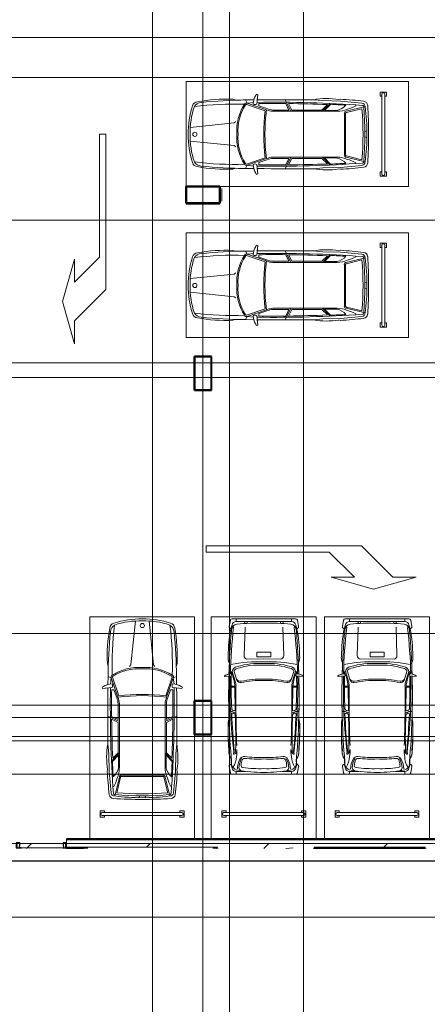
# Model space of a CAD drawing. Header units: millimetres. Extents: x -290 to 116110, y -2975 to 80225.
# Tile 222 of 247: x 73621 to 83339, y 33182 to 56636. Entities that reach past the tile are written whole.
import ezdxf

# ---------------------------------------------------------------- set-up
doc = ezdxf.new("R2010")
doc.units = ezdxf.units.MM
for name, pattern in [('ADSK_Линия сетки', [25, 20, -2.5, 0, -2.5]), ('ADSK_Линия сетки_2_', [25, 20, -2.5, 0, -2.5]), ('ADSK_Невидимые', [5, 3, -2]), ('Штрихпунктир 15 х 2 х 2 мм', [19, 15, -2, 0, -2])]:
    doc.linetypes.add(name, pattern=pattern)
for name, color, linetype, lineweight in [('Двери', 7, 'Continuous', 18), ('Каркас несущий', 7, 'Continuous', 18), ('Каркас_Импост', 7, 'Continuous', 30), ('Монтажный зазор', 7, 'Continuous', 30), ('Оборудование', 7, 'Continuous', 18), ('Окна', 7, 'Continuous', 18), ('Опуск', 7, 'Continuous', 18), ('Оси', 7, 'Continuous', 9), ('Панель', 7, 'Continuous', 30), ('Парковка', 7, 'Continuous', 18), ('Перекрытия', 7, 'Continuous', 18), ('Стены разрез', 7, 'Continuous', 40), ('Стены штриховка', 7, 'Continuous', 40), ('Тонкие линии', 7, 'Continuous', 18), ('Элементы узлов', 7, 'Continuous', 18)]:
    doc.layers.add(name, color=color, linetype=linetype, lineweight=lineweight)
pattern_1 = [(50, (0, 0), (218.6211678, -19.1267987), [22.86, -251.46]), (355, (0, 0), (-42.2918743, 229.2684153), [18.288, -201.168]), (100.451, (18.22, -1.6), (176.3310746, 210.139632), [19.428, -213.708]), (46.184, (0, 60.96), (325.29495, -50.4516404), [34.29, -377.19]), (96.636, (27.1, 56.76), (284.8830085, 296.912656), [29.142, -320.562]), (351.184, (0, 60.96), (284.8858166, 296.910704), [27.432, -301.752]), (21, (30.48, 45.72), (181.9375257, -122.7183205), [22.86, -251.46]), (326, (30.48, 45.72), (74.1622266, 221.0261817), [18.288, -201.168]), (71.451, (45.64, 35.5), (256.100348, 98.305262), [19.428, -213.708]), (37.5, (0, 0), (3.70638957, 101.46589536), [3.353, -195.377, 3.353, -200.863, -201.93]), (37.5, (0, 0), (3.70638957, 101.46589536), [-402.946, 3.353, -198.577]), (7.5, (0, 0), (80.18357624, 120.2165259), [3.353, -113.081, 3.353, -190.805, -76.962]), (7.5, (0, 0), (80.18357624, 120.2165259), [-310.591, 3.353, -73.609]), (327.5, (-67.97, 0), (162.70864647, -6.87497134), [3.353, -72.847, 3.353, -234.391, -315.468]), (327.5, (-67.97, 0), (162.70864647, -6.87497134), [-313.944, 3.353, -312.115]), (317.5, (-98.45, 0), (177.7546761, 30.511831), [3.353, -95.707, 3.353, -154.534, -224.028]), (317.5, (-98.45, 0), (177.7546761, 30.511831), [-256.946, 3.353, -220.675])]
pattern_2 = [(45, (0, 0), (-101.0278814, 101.0278814), []), (45, (67.35, 0), (-101.0278814, 101.0278814), [])]

# ---------------------------------------------------------------- blocks, each defined once
blk = doc.blocks.new('A_MEQ_OpeningShaft-Rectangular - ОВ-2726944-B2_-11_400__На лист секция 4_-11_400')
at = {"layer": 'Элементы узлов', "linetype": 'ADSK_Невидимые', "true_color": 0xe2e2e2}
blk.add_hatch(color=254, dxfattribs=at).paths.add_polyline_path([(5, -370), (0, -370), (0, -400)])
at = {"layer": 'Элементы узлов', "color": 253, "true_color": 0xaaaaaa}
for p, q in [((5, -370), (0, -400)), ((0, -400), (5, -370)), ((0, -370), (0, -400)), ((0, -400), (3000, -400)), ((0, -400), (3000, -400)), ((3000, -400), (3000, -370)), ((3000, -370), (3000, -400))]:
    blk.add_line(p, q, dxfattribs=at)
blk = doc.blocks.new('101_Дверь_Однопольная - _ПЧ_Мет_1000х2000_Лифтовой холл_EI60_Л-V12-B2_-11_400__На лист секция 4_-11_400')
at = {"layer": 'Каркас_Импост', "color": 253, "true_color": 0xaaaaaa}
for p, q in [((-525, 100), (-585, 100)), ((-585, 100), (-585, -15)), ((-525, 60), (-525, 100)), ((-515, 60), (-525, 60)), ((-515, -15), (-515, 60)), ((525, 60), (515, 60)), ((515, 60), (515, -15)), ((585, 100), (525, 100)), ((525, 100), (525, 60)), ((585, -15), (585, 100)), ((-585, -15), (-515, -15)), ((515, -15), (585, -15))]:
    blk.add_line(p, q, dxfattribs=at)
at = {"layer": 'Монтажный зазор', "color": 253, "true_color": 0xaaaaaa}
for p, q in [((-585, 100), (-600, 100)), ((-600, 100), (-600, -15)), ((-585, -15), (-585, 100)), ((600, 100), (585, 100)), ((585, 100), (585, -15)), ((600, -15), (600, 100)), ((-600, -15), (-585, -15)), ((585, -15), (600, -15))]:
    blk.add_line(p, q, dxfattribs=at)
at = {"layer": 'Панель', "color": 253, "true_color": 0xaaaaaa}
for p, q in [((485, 120), (485, 100)), ((485, 100), (525, 100)), ((525, 100), (525, 120))]:
    blk.add_line(p, q, dxfattribs=at)
blk.add_arc((525, 100), 1050, 178.9055, 180, dxfattribs=at)
blk = doc.blocks.new('105_Приямок_C крышкой - 500х500-3683136-B2_-11_400__На лист секция 4_-11_400')
at = {"layer": 'Каркас несущий', "color": 253, "true_color": 0xaaaaaa}
for p, q in [((-275, 252), (-290, 267)), ((275, 252), (290, 267))]:
    blk.add_line(p, q, dxfattribs=at)
at = {"layer": 'Окна', "color": 253, "true_color": 0xaaaaaa}
for p, q in [((-295, 252), (-295, 267)), ((295, 267), (295, 252))]:
    blk.add_line(p, q, dxfattribs=at)
blk = doc.blocks.new('199_Парковочные места 3 класса и МГН - Малый класс-4755746-B2_-11_400__На лист секция 4_-11_400')
at = {"layer": 'Парковка', "color": 253, "true_color": 0xaaaaaa}
for p, q in [((0, -5300), (0, 0)), ((0, 0), (2500, 0)), ((2500, 0), (2500, -5300)), ((250, -4625), (250, -4775)), ((250, -4625), (350, -4625)), ((300, -4665), (2200, -4665)), ((350, -4625), (350, -4665)), ((2150, -4625), (2150, -4665)), ((2150, -4625), (2250, -4625)), ((2250, -4625), (2250, -4775)), ((250, -4775), (350, -4775)), ((300, -4735), (2200, -4735)), ((350, -4735), (350, -4775)), ((2150, -4735), (2150, -4775)), ((2150, -4775), (2250, -4775)), ((2500, -5300), (0, -5300))]:
    blk.add_line(p, q, dxfattribs=at)
for centre, start, end in [((300, -4700), 90, 270), ((2200, -4700), 270, 90)]:
    blk.add_arc(centre, 35, start, end, dxfattribs=at)
at = {"layer": 'Элементы узлов', "color": 253, "true_color": 0xaaaaaa}
for p, q in [((425, -229), (454, -83)), ((454, -83), (425, -229)), ((495, -188), (466, -289)), ((2010, -48), (495, -48)), ((1253, -48), (496, -48)), ((592, -48), (592, -115)), ((592, -115), (1253, -115)), ((797, -115), (797, -159)), ((857, -156), (857, -115)), ((2010, -48), (1253, -48)), ((1253, -115), (1915, -115)), ((1650, -156), (1650, -115)), ((1710, -115), (1710, -159)), ((1915, -115), (1915, -48)), ((2012, -188), (2041, -289)), ((2082, -229), (2053, -83)), ((2082, -229), (2053, -83)), ((466, -289), (443, -274)), ((443, -274), (466, -289)), ((803, -249), (780, -923)), ((1704, -249), (1726, -923)), ((2041, -289), (2064, -274)), ((2041, -289), (2064, -274)), ((1085, -843), (1253, -843)), ((1085, -956), (1085, -843)), ((1253, -843), (1421, -843)), ((1421, -843), (1421, -956)), ((1253, -998), (850, -1010)), ((1253, -956), (1085, -956)), ((1421, -956), (1253, -956)), ((1656, -1010), (1253, -998)), ((313, -1401), (313, -1423)), ((320, -1402), (320, -1423)), ((320, -1423), (480, -1405)), ((423, -1287), (498, -1300)), ((477, -1322), (476, -1362)), ((498, -1300), (575, -1558)), ((612, -1513), (543, -1304)), ((1894, -1513), (1964, -1304)), ((2009, -1300), (1931, -1558)), ((2084, -1287), (2009, -1300)), ((2187, -1423), (2026, -1405)), ((2029, -1322), (2030, -1361)), ((2187, -1401), (2187, -1423)), ((2187, -1423), (2187, -1401)), ((313, -1423), (419, -1411)), ((2088, -1412), (2187, -1423)), ((560, -1651), (472, -1651)), ((560, -1672), (472, -1672)), ((568, -2226), (560, -1672)), ((1939, -2226), (1946, -1672)), ((1946, -1651), (2035, -1651)), ((1946, -1672), (2035, -1672)), ((417, -2240), (460, -2267)), ((497, -2255), (588, -2294)), ((2010, -2255), (1919, -2294)), ((2090, -2240), (2047, -2267)), ((479, -3497), (443, -3523)), ((466, -3507), (443, -3523)), ((495, -3608), (466, -3507)), ((2012, -3608), (2041, -3507)), ((2064, -3523), (2027, -3497)), ((2041, -3507), (2064, -3523)), ((425, -3567), (454, -3713)), ((425, -3567), (454, -3713)), ((1253, -3748), (496, -3748)), ((496, -3748), (2010, -3748)), ((592, -3681), (592, -3748)), ((817, -3681), (592, -3681)), ((2010, -3748), (1253, -3748)), ((1690, -3681), (1915, -3681)), ((1915, -3681), (1915, -3748)), ((2082, -3567), (2053, -3713)), ((2053, -3713), (2082, -3567))]:
    blk.add_line(p, q, dxfattribs=at)
for centre, radius, start, end in [((467, -238), 43.3, 168.6944, 235.6114), ((467, -238), 43.3, 168.693, 235.6099), ((496, -91), 43.3, 90.0007, 168.6944), ((497, -91), 43.3, 91.6966, 168.693), ((658, -378), 212, 103.7494, 155.1332), ((699, -353), 220, 137.3412, 177.6463), ((592, -215), 101, 90.0007, 164.126), ((1096, -5492), 5341, 88.3088, 95.2441), ((1411, -5492), 5341, 84.7574, 91.6926), ((1849, -378), 212, 24.8683, 76.252), ((1915, -215), 101, 15.8754, 90.0007), ((1808, -353), 220, 2.3551, 42.6602), ((2010, -91), 43.3, 11.307, 90.0007), ((2010, -91), 43.3, 11.307, 90.0007), ((2039, -238), 43.3, 304.3901, 11.307), ((2039, -238), 43.3, 304.3901, 11.307), ((3902, -951), 3499, 169.0974, 179.6188), ((3902, -951), 3499, 169.096, 179.6174), ((18082, -1872), 17669, 175.0385, 178.3553), ((13211, -1700), 12764, 173.4754, 178.4619), ((-10704, -1701), 12764, 1.5396, 6.526), ((-15576, -1873), 17669, 1.6461, 4.9629), ((-1395, -951), 3499, 0.3826, 10.904), ((-1395, -951), 3499, 0.3826, 10.904), ((676, -969), 277, 171.383, 205.724), ((676, -969), 277, 171.3815, 207.1439), ((866, -926), 85.3, 178.1237, 259.668), ((1641, -926), 85.3, 280.3335, 1.8777), ((1830, -969), 277, 332.8561, 8.6185), ((1830, -969), 277, 334.2774, 8.6185), ((18082, -1873), 17669, 177.4791, 178.3491), ((1192, -5149), 4081, 89.1352, 100.3335), ((1152, -2963), 1815, 86.8047, 107.7761), ((1174, -3235), 2126, 87.8635, 105.1984), ((1315, -5149), 4081, 79.668, 90.8663), ((1333, -3235), 2126, 74.803, 92.138), ((1355, -2963), 1815, 72.2254, 93.1967), ((-15576, -1873), 17669, 1.6461, 2.5209), ((511, -1793), 438, 101.9085, 116.8041), ((517, -1793), 438, 99.3592, 116.8056), ((460, -1385), 28.5, 315.411, 119.3826), ((10682, -1664), 10210, 178.5509, 182.9751), ((-289, -1677), 845, 7.5185, 24.835), ((640, -1327), 145, 99.3009, 169.3924), ((613, -1304), 70.6, 102.5795, 180.5339), ((1867, -1326), 145, 10.6091, 80.7005), ((1893, -1303), 70.6, 359.4675, 77.4219), ((2796, -1677), 845, 155.1665, 172.483), ((2046, -1385), 28.5, 60.6189, 224.5904), ((-8175, -1664), 10210, 357.0263, 1.4505), ((1989, -1793), 438, 63.1959, 80.6423), ((1989, -1793), 438, 63.1959, 77.1894), ((18082, -1873), 17669, 178.502, 182.0672), ((18082, -1872), 17669, 178.5058, 185.0968), ((13211, -1700), 12764, 178.6883, 186.9123), ((184, -1661), 376, 358.4064, 14.6086), ((255, -1654), 334, 356.4661, 16.6947), ((700, -1418), 117, 212.8051, 274.1147), ((695, -1476), 90.4, 203.656, 278.4266), ((1223, -4094), 2611, 89.3415, 101.377), ((1223, -4125), 2611, 89.3415, 101.377), ((1283, -4094), 2611, 78.6245, 90.6599), ((1283, -4125), 2611, 78.6245, 90.6599), ((1807, -1418), 117, 265.8867, 327.1963), ((1812, -1476), 90.4, 261.5749, 336.3454), ((2251, -1653), 334, 163.3067, 183.5353), ((2322, -1661), 376, 165.3929, 181.595), ((-10704, -1701), 12764, 353.0892, 1.3132), ((-15576, -1873), 17669, 354.9046, 1.4956), ((-15576, -1873), 17669, 357.9328, 1.4956), ((26486, -2014), 25900, 179.2478, 182.3207), ((-23980, -2015), 25900, 357.6808, 0.7536), ((487, -2289), 35.2, 74.3716, 141.5452), ((507, -2197), 21.6, 171.5996, 240.7631), ((506, -2311), 19.4, 97.3067, 186.7162), ((16105, -1689), 15632, 182.2869, 185.5063), ((552, -2148), 87.6, 230.2271, 267.5276), ((502, -2371), 79.2, 52.7304, 88.9012), ((553, -2221), 15.6, 252.6582, 342.1742), ((532, -2341), 37.8, 355.6278, 62.4663), ((-11190, -2888), 11772, 358.5752, 2.6508), ((13697, -2888), 11772, 177.3506, 181.4262), ((1975, -2341), 37.8, 117.5352, 184.3737), ((1954, -2221), 15.6, 197.8272, 287.3433), ((2005, -2371), 79.2, 91.1003, 127.271), ((1954, -2148), 87.6, 272.4738, 309.7743), ((-13599, -1690), 15632, 354.4951, 357.7146), ((2001, -2311), 19.4, 353.2852, 82.6948), ((2000, -2197), 21.6, 299.2383, 8.4018), ((2019, -2289), 35.2, 38.4562, 105.6298), ((945, -2578), 545, 163.7515, 181.2099), ((945, -2672), 545, 162.7118, 181.2085), ((1562, -2672), 545, 358.7915, 17.2882), ((1562, -2578), 545, 358.7915, 16.25), ((5888, -2657), 5488, 179.3018, 185.3845), ((5888, -2751), 5488, 179.3004, 184.8727), ((-3381, -2657), 5488, 354.6168, 0.6996), ((-3381, -2751), 5488, 355.1273, 0.6996), ((681, -3219), 262, 169.5006, 219.0023), ((681, -3219), 262, 179.4789, 215.8546), ((545, -3253), 17.4, 107.9914, 313.3369), ((556, -3205), 19.1, 122.8796, 296.9625), ((538, -3212), 57.2, 289.5317, 347.2219), ((545, -3193), 35.5, 303.9994, 19.3114), ((447, -3159), 161, 336.0615, 0.8497), ((44, -3207), 566, 347.7689, 5.1023), ((2463, -3207), 566, 174.8991, 192.2326), ((2060, -3159), 161, 179.1517, 203.94), ((1969, -3212), 57.2, 192.7795, 250.4697), ((1962, -3193), 35.5, 160.6793, 236.002), ((1950, -3205), 19.1, 243.039, 57.1139), ((1961, -3253), 17.4, 226.6645, 72.0021), ((1826, -3219), 262, 321, 10.499), ((1826, -3219), 262, 324.1454, 0.5211), ((18082, -1967), 17669, 184.5628, 184.969), ((655, -3481), 176, 167.4274, 261.9888), ((66, -3309), 531, 328.0408, 358.0386), ((1135, -3631), 514, 152.118, 179.1742), ((1293, -3659), 640, 153.8817, 174.3872), ((782, -3441), 113, 80.7794, 153.7916), ((999, -3534), 288, 154.5482, 179.0957), ((794, -3431), 59, 92.6959, 159.9342), ((1112, -414), 2975, 263.8141, 272.7227), ((1211, 394), 3746, 263.7019, 270.6507), ((1296, 394), 3746, 269.3508, 276.2996), ((1395, -414), 2975, 267.2788, 276.1873), ((1725, -3441), 113, 26.2099, 99.222), ((1712, -3431), 59, 20.0672, 87.3055), ((1508, -3534), 288, 0.9058, 25.4532), ((1213, -3659), 640, 5.6142, 26.1197), ((1372, -3631), 514, 0.8272, 27.8835), ((1852, -3480), 176, 278.0126, 12.5715), ((2440, -3309), 531, 181.9628, 211.9606), ((-15576, -1967), 17669, 355.031, 355.4372), ((467, -3558), 43.3, 124.3901, 191.307), ((467, -3558), 43.3, 124.3886, 191.3056), ((496, -3705), 43.3, 191.307, 270.0007), ((496, -3705), 43.3, 191.3056, 270.0007), ((592, -3581), 101, 195.8754, 270.0007), ((1272, 184), 3892, 260.5065, 269.7231), ((748, -3580), 93.4, 190.0439, 251.0772), ((752, -3545), 43.7, 159.4074, 268.4359), ((1157, -692), 2926, 262.0059, 271.8778), ((1349, -692), 2926, 268.1236, 277.9956), ((1234, 184), 3892, 270.2783, 279.495), ((1755, -3545), 43.7, 271.5655, 20.594), ((1759, -3580), 93.4, 288.9242, 349.9575), ((1915, -3581), 101, 270.0007, 344.126), ((2010, -3705), 43.3, 270.0007, 348.6944), ((2010, -3705), 43.3, 270.0007, 348.6944), ((2040, -3558), 43.3, 348.6944, 55.6114), ((2040, -3558), 43.3, 348.6944, 55.6114)]:
    blk.add_arc(centre, radius, start, end, dxfattribs=at)
blk = doc.blocks.new('199_Парковочные места 3 класса и МГН - Средний класс-5604846-B2_-11_400__На лист секция 4_-11_400')
at = {"layer": 'Парковка', "color": 253, "true_color": 0xaaaaaa}
for p, q in [((0, -5300), (0, 0)), ((0, 0), (2500, 0)), ((2500, 0), (2500, -5300)), ((250, -4625), (250, -4775)), ((250, -4625), (350, -4625)), ((300, -4665), (2200, -4665)), ((350, -4625), (350, -4665)), ((2150, -4625), (2150, -4665)), ((2150, -4625), (2250, -4625)), ((2250, -4625), (2250, -4775)), ((250, -4775), (350, -4775)), ((300, -4735), (2200, -4735)), ((350, -4735), (350, -4775)), ((2150, -4735), (2150, -4775)), ((2150, -4775), (2250, -4775)), ((2500, -5300), (0, -5300))]:
    blk.add_line(p, q, dxfattribs=at)
for centre, start, end in [((300, -4700), 90, 270), ((2200, -4700), 270, 90)]:
    blk.add_arc(centre, 35, start, end, dxfattribs=at)
at = {"layer": 'Элементы узлов', "color": 253, "true_color": 0xaaaaaa}
for p, q in [((984, -1142), (1090, -99)), ((1524, -1142), (1418, -99)), ((422, -1114), (442, -1185)), ((422, -1114), (442, -1185)), ((953, -1186), (984, -1142)), ((1555, -1186), (1524, -1142)), ((2085, -1114), (2065, -1185)), ((2065, -1185), (2085, -1114)), ((436, -1612), (438, -1418)), ((438, -1418), (436, -1612)), ((515, -1453), (438, -1418)), ((515, -1453), (497, -1605)), ((515, -1453), (673, -1914)), ((543, -1440), (693, -1881)), ((1965, -1440), (1814, -1881)), ((1992, -1453), (1835, -1914)), ((1992, -1453), (2070, -1418)), ((1992, -1453), (2011, -1605)), ((2072, -1612), (2070, -1418)), ((2072, -1612), (2070, -1418)), ((298, -1678), (308, -1707)), ((298, -1678), (308, -1707)), ((308, -1707), (536, -1683)), ((308, -1707), (435, -1693)), ((580, -1736), (525, -1736)), ((580, -1736), (645, -1925)), ((1927, -1736), (1863, -1925)), ((1927, -1736), (1983, -1736)), ((2200, -1707), (1972, -1683)), ((2072, -1693), (2200, -1707)), ((2210, -1678), (2200, -1707)), ((2200, -1707), (2210, -1678)), ((678, -2069), (678, -2449)), ((708, -2069), (708, -3598)), ((1800, -2069), (1800, -3598)), ((1830, -2069), (1830, -2449)), ((708, -2497), (432, -2363)), ((678, -2449), (523, -2374)), ((678, -2516), (524, -2441)), ((678, -2516), (678, -3237)), ((1800, -2497), (2076, -2363)), ((1830, -2449), (1984, -2374)), ((1830, -2516), (1984, -2441)), ((1830, -2516), (1830, -3237)), ((453, -3260), (432, -3033)), ((2054, -3260), (2076, -3033)), ((463, -3682), (453, -3260)), ((708, -3249), (522, -3435)), ((678, -3237), (549, -3366)), ((1800, -3249), (1986, -3435)), ((1830, -3237), (1959, -3366)), ((2045, -3682), (2054, -3260)), ((688, -3297), (542, -3443)), ((688, -3297), (688, -3598)), ((1820, -3297), (1820, -3598)), ((1820, -3297), (1966, -3443)), ((419, -3676), (428, -3642)), ((428, -3642), (419, -3676)), ((512, -4192), (463, -3682)), ((1996, -4192), (2045, -3682)), ((2088, -3676), (2079, -3642)), ((2088, -3676), (2079, -3642)), ((708, -3817), (596, -4265)), ((738, -3820), (646, -4189)), ((1254, -3771), (754, -3771)), ((1254, -3801), (754, -3801)), ((1254, -3771), (1754, -3771)), ((1254, -3801), (1754, -3801)), ((1770, -3820), (1862, -4189)), ((1800, -3817), (1912, -4265)), ((574, -4042), (555, -4042)), ((1933, -4042), (1953, -4042)), ((1188, -4261), (1177, -4307)), ((1320, -4261), (1331, -4307))]:
    blk.add_line(p, q, dxfattribs=at)
blk.add_circle((1256, -208), 49.6, dxfattribs=at)
for centre, radius, start, end in [((617, -279), 137, 106.8716, 175.0665), ((617, -279), 137, 106.8716, 175.0665), ((710, -376), 215, 123.1556, 174.2587), ((8358, -1141), 7822, 173.0609, 181.8195), ((1254, -2377), 2329, 90.0001, 106.8716), ((1254, -2377), 2329, 90.0001, 106.8716), ((1178, -1869), 1772, 87.5536, 109.2869), ((1254, -2377), 2329, 73.1284, 89.9999), ((1254, -2377), 2329, 73.1284, 89.9999), ((1329, -1869), 1772, 70.7131, 92.4464), ((1797, -376), 215, 5.7413, 56.8444), ((-5850, -1141), 7822, 358.1805, 6.9391), ((1890, -279), 137, 4.9335, 73.1284), ((1890, -279), 137, 4.9335, 73.1284), ((3991, -937), 3573, 169.195, 182.843), ((3991, -937), 3573, 169.195, 182.843), ((12318, -1543), 11881, 174.2587, 179.4003), ((-9810, -1543), 11881, 0.5997, 5.7413), ((-1483, -937), 3573, 357.157, 10.805), ((-1483, -937), 3573, 357.157, 10.805), ((12318, -1543), 11881, 178.2769, 179.4003), ((555, -1432), 44.9, 110.1373, 207.9235), ((1172, -2380), 1175, 86.0181, 122.5623), ((1172, -2380), 1145, 85.9136, 122.5623), ((1335, -2380), 1175, 57.4377, 93.9819), ((1335, -2380), 1145, 57.2304, 94.0864), ((1953, -1432), 44.9, 332.0765, 69.8627), ((-9810, -1543), 11881, 0.5997, 1.7231), ((546, -2020), 422, 91.3449, 125.9666), ((546, -2020), 422, 105.0802, 125.9666), ((444, -1640), 101, 335.1844, 24.8156), ((555, -1432), 14.9, 110.1373, 214.6567), ((1953, -1432), 14.9, 325.3433, 79.1758), ((2064, -1640), 101, 155.1844, 204.8156), ((1962, -2020), 422, 54.0334, 88.6551), ((1962, -2020), 422, 54.0334, 74.9198), ((122295, -2694), 121864, 179.52958, 180.15962), ((122295, -2694), 121864, 179.52958, 180.15962), ((30000, -2118), 29508, 179.1634, 184.0543), ((30000, -2118), 29478, 179.2582, 180.4979), ((1254, -6445), 4597, 82.9964, 97.0033), ((-27492, -2118), 29508, 355.9457, 0.8366), ((-27492, -2118), 29478, 359.5021, 0.7418), ((-119787, -2694), 121864, 359.84038, 0.47042), ((-119787, -2694), 121864, 359.84038, 0.47042), ((308, -2078), 370, 1.3171, 24.386), ((1254, -6445), 4567, 82.6909, 97.3089), ((308, -2078), 400, 1.2667, 24.1731), ((2200, -2078), 400, 155.8269, 178.7333), ((2200, -2078), 370, 155.614, 178.6829), ((30000, -2118), 29478, 180.6284, 182.4261), ((-27492, -2118), 29478, 357.5739, 359.3716), ((2198, -3346), 1794, 169.9492, 189.4665), ((2198, -3346), 1794, 169.9492, 189.4665), ((310, -3346), 1794, 350.5335, 10.0508), ((310, -3346), 1794, 350.5335, 10.0508), ((30000, -2118), 29488, 182.5757, 183.2896), ((-27492, -2118), 29488, 356.7104, 357.4243), ((9206, -3182), 8801, 183.2167, 186.8835), ((9206, -3182), 8801, 183.2167, 186.8835), ((270, -3492), 431, 312.4417, 345.7397), ((104, -3598), 603, 335.9999, 0.0001), ((2403, -3598), 603, 179.9999, 204.0001), ((2238, -3492), 431, 194.2603, 227.5583), ((-6698, -3182), 8801, 353.1165, 356.7833), ((-6698, -3182), 8801, 353.1165, 356.7833), ((-103, -3648), 783, 329.8554, 345.5814), ((754, -3817), 46.1, 90, 180), ((754, -3817), 16.1, 90, 189.7873), ((1754, -3817), 46.1, 0, 90), ((1754, -3817), 16.1, 350.2127, 90), ((2611, -3648), 783, 194.4186, 210.1446), ((593, -4184), 81.1, 185.6929, 272.4229), ((600, -4202), 33.8, 184.0543, 277.095), ((1254, 2689), 6905, 264.9489, 275.0511), ((1908, -4202), 33.8, 262.905, 355.9457), ((1915, -4184), 81.1, 267.5771, 354.3071), ((571, -4224), 103, 186.8835, 266.3593), ((571, -4224), 103, 186.8835, 266.3593), ((1250, 6442), 10791, 266.3593, 270.0213), ((1250, 6442), 10791, 266.3593, 270.0213), ((1185, -180), 4128, 261.7908, 270.9499), ((1254, 3792), 8054, 265.3719, 274.6281), ((1322, -180), 4128, 269.0501, 278.2092), ((1258, 6442), 10791, 269.9787, 273.6407), ((1258, 6442), 10791, 269.9787, 273.6407), ((1937, -4224), 103, 273.6407, 353.1165), ((1937, -4224), 103, 273.6407, 353.1165)]:
    blk.add_arc(centre, radius, start, end, dxfattribs=at)
blk = doc.blocks.new('199_Парковочные места 3 класса и МГН - Средний класс-5604842-B2_-11_400__На лист секция 4_-11_400')
at = {"layer": 'Парковка', "color": 253, "true_color": 0xaaaaaa}
for p, q in [((2500, 5300), (0, 5300)), ((0, 5300), (0, 0)), ((2500, 0), (2500, 5300)), ((250, 4775), (350, 4775)), ((250, 4625), (250, 4775)), ((300, 4735), (2200, 4735)), ((350, 4735), (350, 4775)), ((2150, 4735), (2150, 4775)), ((2150, 4775), (2250, 4775)), ((2250, 4625), (2250, 4775)), ((250, 4625), (350, 4625)), ((300, 4665), (2200, 4665)), ((350, 4625), (350, 4665)), ((2150, 4625), (2150, 4665)), ((2150, 4625), (2250, 4625)), ((0, 0), (2500, 0))]:
    blk.add_line(p, q, dxfattribs=at)
for centre, start, end in [((300, 4700), 90, 270), ((2200, 4700), 270, 90)]:
    blk.add_arc(centre, 35, start, end, dxfattribs=at)
at = {"layer": 'Элементы узлов', "color": 253, "true_color": 0xaaaaaa}
for p, q in [((708, 3817), (596, 4265)), ((1188, 4261), (1177, 4307)), ((1320, 4261), (1331, 4307)), ((1800, 3817), (1912, 4265)), ((512, 4192), (463, 3682)), ((574, 4042), (555, 4042)), ((738, 3820), (646, 4189)), ((1770, 3820), (1862, 4189)), ((1933, 4042), (1953, 4042)), ((1996, 4192), (2045, 3682)), ((1254, 3801), (754, 3801)), ((1254, 3771), (754, 3771)), ((1254, 3801), (1754, 3801)), ((1254, 3771), (1754, 3771)), ((419, 3676), (428, 3642)), ((428, 3642), (419, 3676)), ((463, 3682), (453, 3260)), ((688, 3297), (688, 3598)), ((708, 2069), (708, 3598)), ((1800, 2069), (1800, 3598)), ((1820, 3297), (1820, 3598)), ((2045, 3682), (2054, 3260)), ((2088, 3676), (2079, 3642)), ((2088, 3676), (2079, 3642)), ((708, 3249), (522, 3435)), ((688, 3297), (542, 3443)), ((678, 3237), (549, 3366)), ((1800, 3249), (1986, 3435)), ((1820, 3297), (1966, 3443)), ((1830, 3237), (1959, 3366)), ((453, 3260), (432, 3033)), ((678, 2516), (678, 3237)), ((1830, 2516), (1830, 3237)), ((2054, 3260), (2076, 3033)), ((708, 2497), (432, 2363)), ((678, 2449), (523, 2374)), ((678, 2516), (524, 2441)), ((678, 2069), (678, 2449)), ((1800, 2497), (2076, 2363)), ((1830, 2516), (1984, 2441)), ((1830, 2069), (1830, 2449)), ((1830, 2449), (1984, 2374)), ((515, 1453), (673, 1914)), ((543, 1440), (693, 1881)), ((580, 1736), (645, 1925)), ((1965, 1440), (1814, 1881)), ((1992, 1453), (1835, 1914)), ((1927, 1736), (1863, 1925)), ((298, 1678), (308, 1707)), ((298, 1678), (308, 1707)), ((308, 1707), (536, 1683)), ((308, 1707), (435, 1693)), ((580, 1736), (525, 1736)), ((1927, 1736), (1983, 1736)), ((2200, 1707), (1972, 1683)), ((2072, 1693), (2200, 1707)), ((2210, 1678), (2200, 1707)), ((2200, 1707), (2210, 1678)), ((436, 1612), (438, 1418)), ((438, 1418), (436, 1612)), ((515, 1453), (438, 1418)), ((515, 1453), (497, 1605)), ((1992, 1453), (2011, 1605)), ((1992, 1453), (2070, 1418)), ((2072, 1612), (2070, 1418)), ((2072, 1612), (2070, 1418)), ((422, 1114), (442, 1185)), ((422, 1114), (442, 1185)), ((953, 1186), (984, 1142)), ((1555, 1186), (1524, 1142)), ((2085, 1114), (2065, 1185)), ((2065, 1185), (2085, 1114)), ((984, 1142), (1090, 99)), ((1524, 1142), (1418, 99))]:
    blk.add_line(p, q, dxfattribs=at)
blk.add_circle((1256, 208), 49.6, dxfattribs=at)
for centre, radius, start, end in [((9206, 3182), 8801, 173.1165, 176.7833), ((9206, 3182), 8801, 173.1165, 176.7833), ((571, 4224), 103, 93.6407, 173.1165), ((571, 4224), 103, 93.6407, 173.1165), ((593, 4184), 81.1, 87.5771, 174.3071), ((1250, -6442), 10791, 89.9787, 93.6407), ((1250, -6442), 10791, 89.9787, 93.6407), ((600, 4202), 33.8, 82.905, 175.9457), ((1185, 180), 4128, 89.0501, 98.2092), ((1254, -3792), 8054, 85.3719, 94.6281), ((1258, -6442), 10791, 86.3593, 90.0213), ((1258, -6442), 10791, 86.3593, 90.0213), ((1322, 180), 4128, 81.7908, 90.9499), ((1908, 4202), 33.8, 4.0543, 97.095), ((1915, 4184), 81.1, 5.6929, 92.4229), ((1937, 4224), 103, 6.8835, 86.3593), ((1937, 4224), 103, 6.8835, 86.3593), ((-6698, 3182), 8801, 3.2167, 6.8835), ((-6698, 3182), 8801, 3.2167, 6.8835), ((30000, 2118), 29508, 175.9457, 180.8366), ((-103, 3648), 783, 14.4186, 30.1446), ((1254, -2689), 6905, 84.9489, 95.0511), ((2611, 3648), 783, 149.8554, 165.5814), ((-27492, 2118), 29508, 359.1634, 4.0543), ((30000, 2118), 29488, 176.7104, 177.4243), ((270, 3492), 431, 14.2603, 47.5583), ((104, 3598), 603, 359.9999, 24.0001), ((754, 3817), 46.1, 180, 270), ((754, 3817), 16.1, 170.2127, 270), ((1754, 3817), 16.1, 270, 9.7873), ((1754, 3817), 46.1, 270, 360), ((2403, 3598), 603, 155.9999, 180.0001), ((2238, 3492), 431, 132.4417, 165.7397), ((-27492, 2118), 29488, 2.5757, 3.2896), ((2198, 3346), 1794, 170.5335, 190.0508), ((2198, 3346), 1794, 170.5335, 190.0508), ((310, 3346), 1794, 349.9492, 9.4665), ((310, 3346), 1794, 349.9492, 9.4665), ((30000, 2118), 29478, 177.5739, 179.3716), ((-27492, 2118), 29478, 0.6284, 2.4261), ((122295, 2694), 121864, 179.84038, 180.47042), ((122295, 2694), 121864, 179.84038, 180.47042), ((-119787, 2694), 121864, 359.52958, 0.15962), ((-119787, 2694), 121864, 359.52958, 0.15962), ((30000, 2118), 29478, 179.5021, 180.7418), ((-27492, 2118), 29478, 359.2582, 0.4979), ((308, 2078), 370, 335.614, 358.6829), ((308, 2078), 400, 335.8269, 358.7333), ((1254, 6445), 4567, 262.6911, 277.3091), ((1254, 6445), 4597, 262.9967, 277.0036), ((2200, 2078), 400, 181.2667, 204.1731), ((2200, 2078), 370, 181.3171, 204.386), ((546, 2020), 422, 234.0334, 268.6551), ((546, 2020), 422, 234.0334, 254.9198), ((444, 1640), 101, 335.1844, 24.8156), ((2064, 1640), 101, 155.1844, 204.8156), ((1962, 2020), 422, 271.3449, 305.9666), ((1962, 2020), 422, 285.0802, 305.9666), ((12318, 1543), 11881, 180.5997, 185.7413), ((12318, 1543), 11881, 180.5997, 181.7231), ((555, 1432), 44.9, 152.0765, 249.8627), ((555, 1432), 14.9, 145.3433, 249.8627), ((1172, 2380), 1145, 237.4377, 274.0864), ((1335, 2380), 1145, 265.9136, 302.7696), ((1953, 1432), 14.9, 280.8242, 34.6567), ((1953, 1432), 44.9, 290.1373, 27.9235), ((-9810, 1543), 11881, 354.2587, 359.4003), ((-9810, 1543), 11881, 358.2769, 359.4003), ((8358, 1141), 7822, 178.1805, 186.9391), ((1172, 2380), 1175, 237.4377, 273.9819), ((1335, 2380), 1175, 266.0181, 302.5623), ((-5850, 1141), 7822, 353.0609, 1.8195), ((3991, 937), 3573, 177.157, 190.805), ((3991, 937), 3573, 177.157, 190.805), ((-1483, 937), 3573, 349.195, 2.843), ((-1483, 937), 3573, 349.195, 2.843), ((617, 279), 137, 184.9335, 253.1284), ((617, 279), 137, 184.9335, 253.1284), ((710, 376), 215, 185.7413, 236.8444), ((1797, 376), 215, 303.1556, 354.2587), ((1890, 279), 137, 286.8716, 355.0665), ((1890, 279), 137, 286.8716, 355.0665), ((1254, 2377), 2329, 253.1284, 269.9999), ((1254, 2377), 2329, 253.1284, 269.9999), ((1178, 1869), 1772, 250.7131, 272.4464), ((1329, 1869), 1772, 267.5536, 289.2869), ((1254, 2377), 2329, 270.0001, 286.8716), ((1254, 2377), 2329, 270.0001, 286.8716)]:
    blk.add_arc(centre, radius, start, end, dxfattribs=at)
blk = doc.blocks.new('199_Паркинг_Дорожная разметка - Стрелка_Поворот-V69-B2_-11_400__На лист секция 4_-11_400')
at = {"layer": 'Парковка', "color": 253, "true_color": 0xaaaaaa}
for p, q in [((495, 1490), (215, 2500)), ((215, 2500), (215, 1950)), ((215, 1950), (-535, 1200)), ((215, 480), (495, 1490)), ((-535, 1200), (-535, -2500)), ((-385, 430), (215, 1030)), ((215, 1030), (215, 480)), ((-385, -2500), (-385, 430)), ((-535, -2500), (-385, -2500))]:
    blk.add_line(p, q, dxfattribs=at)
blk = doc.blocks.new('135_SLK_GD_AR_rvt-1-B2_-11_400__На лист секция 4_-11_400')
at = {"layer": 'Стены разрез', "lineweight": 9, "true_color": 0xaaaaaa}
h = blk.add_hatch(dxfattribs=at)
h.set_pattern_fill('FP_5', color=253, style=0, pattern_type=2)
h.set_pattern_definition([(0, (0, 0), (406.4, 101.6), [33.528, -271.272, 33.528, -271.272, -1625.6]), (0, (0, 0), (406.4, 101.6), [-609.6, 33.528, -576.072, 33.528, -271.272, -711.2]), (0, (0, 0), (406.4, 101.6), [-1524, 33.528, -169.672, 33.528, -474.472]), (120, (152.4, 50.8), (-291.188181, 301.1527241), [33.528, -271.272, 33.528, -271.272, -1625.6]), (120, (152.4, 50.8), (-291.188181, 301.1527241), [-609.6, 33.528, -576.072, 33.528, -271.272, -711.2]), (120, (152.4, 50.8), (-291.188181, 301.1527241), [-1524, 33.528, -169.672, 33.528, -474.472]), (240, (203.2, 254), (-115.211819, -402.7527241), [33.528, -271.272, 33.528, -271.272, -1625.6]), (240, (203.2, 254), (-115.211819, -402.7527241), [-609.6, 33.528, -576.072, 33.528, -271.272, -711.2]), (240, (203.2, 254), (-115.211819, -402.7527241), [-1524, 33.528, -169.672, 33.528, -474.472])])
h.paths.add_polyline_path([(-13060460, -9262070), (-13060460, -9262052), (-13060480, -9262052), (-13060480, -9262070)])
h = blk.add_hatch(dxfattribs=at)
h.set_pattern_fill('FP_1', color=253, style=0, pattern_type=2)
h.set_pattern_definition(pattern_1)
h.paths.add_polyline_path([(-13060456, -9262070), (-13060360, -9262070), (-13060360, -9262050), (-13060460, -9262050), (-13060460, -9262070)])
h = blk.add_hatch(dxfattribs=at)
h.set_pattern_fill('FP_2', color=253, style=0, pattern_type=2)
h.set_pattern_definition(pattern_2)
h.paths.add_polyline_path([(-13060456, -9262070), (-13060360, -9262070), (-13060360, -9262050), (-13060460, -9262050), (-13060460, -9262070)])
h = blk.add_hatch(dxfattribs=at)
h.set_pattern_fill('FP_1', color=253, style=0, pattern_type=2)
h.set_pattern_definition(pattern_1)
h.paths.add_polyline_path([(-13057260, -9262070), (-13057260, -9262050), (-13057360, -9262050), (-13057360, -9262070), (-13057263, -9262070)])
h = blk.add_hatch(dxfattribs=at)
h.set_pattern_fill('FP_2', color=253, style=0, pattern_type=2)
h.set_pattern_definition(pattern_2)
h.paths.add_polyline_path([(-13057260, -9262070), (-13057260, -9262050), (-13057360, -9262050), (-13057360, -9262070), (-13057263, -9262070)])
at = {"color": 253, "lineweight": 18, "true_color": 0xaaaaaa}
blk.add_line((-13055460, -9262050), (-13055633, -9262070), dxfattribs=at)
at = {"layer": 'Перекрытия', "color": 253, "true_color": 0xaaaaaa}
for p, q in [((-13058010, -9246700), (-13058010, -9246300)), ((-13058010, -9246300), (-13057210, -9246300)), ((-13057210, -9246300), (-13057210, -9246700)), ((-13057210, -9246700), (-13058010, -9246700)), ((-13057810, -9251150), (-13057810, -9250350)), ((-13057810, -9250350), (-13057410, -9250350)), ((-13057410, -9250350), (-13057410, -9251150)), ((-13057410, -9251150), (-13057810, -9251150)), ((-13060860, -9261935), (-13060860, -9261850)), ((-13060860, -9261850), (-13051895, -9261850)), ((-13061945, -9262050), (-13060935, -9262050)), ((-13060935, -9262050), (-13061945, -9262050)), ((-13060460, -9262050), (-13060860, -9262050))]:
    blk.add_line(p, q, dxfattribs=at)
at = {"layer": 'Стены разрез', "color": 253, "true_color": 0xaaaaaa}
for p, q in [((-13057208, -9246298), (-13058012, -9246298)), ((-13058012, -9246298), (-13058012, -9246300)), ((-13058012, -9246300), (-13058012, -9246700)), ((-13058010, -9246300), (-13057210, -9246300)), ((-13058010, -9246700), (-13058010, -9246300)), ((-13057210, -9246300), (-13057210, -9246700)), ((-13057208, -9246300), (-13057208, -9246298)), ((-13057208, -9246702), (-13057208, -9246300)), ((-13058012, -9246700), (-13058012, -9246702)), ((-13058012, -9246702), (-13057210, -9246702)), ((-13057210, -9246700), (-13058010, -9246700)), ((-13057210, -9246702), (-13057208, -9246702)), ((-13057408, -9250348), (-13057812, -9250348)), ((-13057812, -9250348), (-13057812, -9250350)), ((-13057812, -9250350), (-13057812, -9251150)), ((-13057810, -9250350), (-13057410, -9250350)), ((-13057810, -9251150), (-13057810, -9250350)), ((-13057410, -9250350), (-13057410, -9251150)), ((-13057408, -9250350), (-13057408, -9250348)), ((-13057408, -9251152), (-13057408, -9250350)), ((-13057812, -9251150), (-13057812, -9251152)), ((-13057812, -9251152), (-13057410, -9251152)), ((-13057410, -9251150), (-13057810, -9251150)), ((-13057410, -9251152), (-13057408, -9251152)), ((-13057408, -9258548), (-13057812, -9258548)), ((-13057812, -9258548), (-13057812, -9258550)), ((-13057812, -9258550), (-13057812, -9259350)), ((-13057810, -9258550), (-13057410, -9258550)), ((-13057810, -9259350), (-13057810, -9258550)), ((-13057410, -9258550), (-13057410, -9259350)), ((-13057408, -9258550), (-13057408, -9258548)), ((-13057408, -9259352), (-13057408, -9258550)), ((-13057812, -9259350), (-13057812, -9259352)), ((-13057812, -9259352), (-13057410, -9259352)), ((-13057410, -9259350), (-13057810, -9259350)), ((-13057410, -9259352), (-13057408, -9259352)), ((-13051808, -9261848), (-13060860, -9261848)), ((-13060860, -9261848), (-13060860, -9261850)), ((-13060860, -9261850), (-13051810, -9261850)), ((-13060485, -9262050), (-13060860, -9262050)), ((-13060860, -9262050), (-13060860, -9262052)), ((-13060860, -9262052), (-13060485, -9262052)), ((-13060460, -9262050), (-13060485, -9262050)), ((-13060485, -9262052), (-13060485, -9262070)), ((-13060460, -9262050), (-13060460, -9262070)), ((-13060360, -9262050), (-13060460, -9262050)), ((-13060460, -9262052), (-13060460, -9262050)), ((-13060460, -9262070), (-13060460, -9262052)), ((-13057260, -9262050), (-13057360, -9262050)), ((-13057260, -9262070), (-13057260, -9262050)), ((-13052315, -9262050), (-13054960, -9262050)), ((-13054960, -9262050), (-13054960, -9262055)), ((-13054960, -9262055), (-13054960, -9262070)), ((-13054955, -9262055), (-13052315, -9262055)), ((-13054955, -9262070), (-13054955, -9262055)), ((-13052310, -9262050), (-13052315, -9262050)), ((-13052315, -9262055), (-13052315, -9262070)), ((-13052310, -9262070), (-13052310, -9262050))]:
    blk.add_line(p, q, dxfattribs=at)
at = {"layer": 'Стены штриховка', "color": 253, "true_color": 0xaaaaaa}
for p, q in [((-13060485, -9262052), (-13060480, -9262052)), ((-13060480, -9262052), (-13060480, -9262070)), ((-13060480, -9262052), (-13060460, -9262052))]:
    blk.add_line(p, q, dxfattribs=at)
at = {"layer": 'Двери', "color": 253, "lineweight": 18, "true_color": 0xaaaaaa, "rotation": 180}
blk.add_blockref('101_Дверь_Однопольная - _ПЧ_Мет_1000х2000_Лифтовой холл_EI60_Л-V12-B2_-11_400__На лист секция 4_-11_400', (-13061460, -9261950), dxfattribs=at)
at = {"layer": 'Оборудование', "color": 253, "lineweight": 18, "true_color": 0xaaaaaa, "rotation": 180}
blk.add_blockref('A_MEQ_OpeningShaft-Rectangular - ОВ-2726944-B2_-11_400__На лист секция 4_-11_400', (-13057360, -9262440), dxfattribs=at)
at = {"layer": 'Окна', "color": 253, "lineweight": 18, "true_color": 0xaaaaaa}
blk.add_blockref('105_Приямок_C крышкой - 500х500-3683136-B2_-11_400__На лист секция 4_-11_400', (-13053315, -9262323), dxfattribs=at)
at = {"layer": 'Парковка', "color": 253, "lineweight": 18, "true_color": 0xaaaaaa}
for name, p, rotation in [('199_Парковочные места 3 класса и МГН - Средний класс-5604842-B2_-11_400__На лист секция 4_-11_400', (-13058010, -9243800), 270.0000000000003), ('199_Паркинг_Дорожная разметка - Стрелка_Поворот-V69-B2_-11_400__На лист секция 4_-11_400', (-13060460, -9247550), 180), ('199_Парковочные места 3 класса и МГН - Средний класс-5604842-B2_-11_400__На лист секция 4_-11_400', (-13058010, -9247400), 270.0000000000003), ('199_Паркинг_Дорожная разметка - Стрелка_Поворот-V69-B2_-11_400__На лист секция 4_-11_400', (-13055030, -9255393), 269.9999999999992)]:
    blk.add_blockref(name, p, dxfattribs=dict(at, rotation=rotation))
for name, p in [('199_Парковочные места 3 класса и МГН - Средний класс-5604846-B2_-11_400__На лист секция 4_-11_400', (-13060310, -9256550)), ('199_Парковочные места 3 класса и МГН - Малый класс-4755746-B2_-11_400__На лист секция 4_-11_400', (-13057410, -9256550)), ('199_Парковочные места 3 класса и МГН - Малый класс-4755746-B2_-11_400__На лист секция 4_-11_400', (-13054710, -9256550))]:
    blk.add_blockref(name, p, dxfattribs=at)
blk = doc.blocks.new('135_SLK_GD_KR_rvt-1-B2_-11_400__На лист секция 4_-11_400')
at = {"layer": 'Оси', "color": 254, "linetype": 'ADSK_Линия сетки_2_', "true_color": 0xe5e5e5}
for p, q in [((-13057610, -9220612), (-13057610, -9297240)), ((-13132713, -9242750), (-13037493, -9242750)), ((-13132713, -9250850), (-13037493, -9250850)), ((-13132713, -9258950), (-13037493, -9258950)), ((-13132713, -9259400), (-13037493, -9259400))]:
    blk.add_line(p, q, dxfattribs=at)
at = {"layer": 'Оси', "color": 254, "linetype": 'Штрихпунктир 15 х 2 х 2 мм', "true_color": 0xcccccc}
blk.add_line((-13132713, -9247100), (-13037493, -9247100), dxfattribs=at)
blk = doc.blocks.new('A$Cc005853f')
at = {"layer": 'Элементы узлов', "lineweight": 9, "true_color": 0xaaaaaa}
h = blk.add_hatch(dxfattribs=at)
h.set_pattern_fill('FP_95', color=253, style=0, pattern_type=2)
h.set_pattern_definition([(45, (13133512.8, 9298039.8), (-1414.21356, 1414.21356), [])])
h.paths.add_polyline_path([(65303.9, 3359.8), (69759.8, 3359.8), (69759.8, 27120.1), (70859.8, 27120.1), (70859.8, 35969.4), (73153.1, 35969.4), (73153.1, 35999.4), (76153.1, 35999.4), (76153.1, 35969.4), (81703.1, 35969.4), (81703.1, 36089.4), (70603.1, 36089.4), (70603.1, 27789.4), (69203.1, 27789.4), (69203.1, 5464.4), (63053.1, 5464.4), (61245.4, 3831.1), (61671.2, 3359.8), (63896.1, 3359.8)])
h.paths.add_polyline_path([(87603.1, 33369.4), (93459.8, 33369.4), (93459.8, 33569.4), (92513.1, 33569.4), (92513.1, 33439.4), (92113.1, 33439.4), (92113.1, 33569.4), (91913.1, 33569.4), (91913.1, 33439.4), (91513.1, 33439.4), (91513.1, 33569.4), (91313.1, 33569.4), (91313.1, 33439.4), (90913.1, 33439.4), (90913.1, 33569.4), (89103.1, 33569.4), (89103.1, 33439.4), (87603.1, 33439.4), (87603.1, 33569.4), (82753.1, 33569.4), (82753.1, 33439.4), (82553.1, 33439.4), (82553.1, 33569.4), (81759.8, 33569.4), (81759.8, 33369.4), (82753.1, 33369.4)])
at = {"layer": 'Опуск', "color": 5, "true_color": 0x0000ff}
for p, q in [((76353.1, 51389.4), (76353.1, 51689.4)), ((75753.1, 38639.4), (76053.1, 38639.4))]:
    blk.add_line(p, q, dxfattribs=at)
at = {"layer": 'Оси', "color": 253, "linetype": 'ADSK_Линия сетки', "true_color": 0xaaaaaa}
for p, q in [((74703.1, 2607.6), (74703.1, 76893.5)), ((76538.1, 2607.6), (76538.1, 76893.6)), ((78303.1, 2607.6), (78303.1, 76893.7)), ((96019.7, 54339.4), (2670.9, 54339.4)), ((96019.7, 50939.4), (2671.1, 50939.4)), ((96019.7, 47539.4), (2671.3, 47539.4)), ((96019.7, 47189.4), (2671.4, 47189.4)), ((85729.4, 41089.4), (2671.9, 41089.4)), ((96019.7, 39389.4), (2671.9, 39389.4)), ((96019.7, 38539.4), (2671.9, 38539.4)), ((96019.7, 37739.4), (2671.9, 37739.4)), ((96019.7, 34339.4), (2672.1, 34339.4))]:
    blk.add_line(p, q, dxfattribs=at)
at = {"layer": 'Тонкие линии', "color": 253, "true_color": 0xaaaaaa}
blk.add_line((81703.1, 36089.4), (70603.1, 36089.4), dxfattribs=at)
at = {"lineweight": 5}
for name in ['135_SLK_GD_KR_rvt-1-B2_-11_400__На лист секция 4_-11_400', '135_SLK_GD_AR_rvt-1-B2_-11_400__На лист секция 4_-11_400']:
    blk.add_blockref(name, (13133512.8, 9298039.8), dxfattribs=at)

msp = doc.modelspace()

# ---------------------------------------------------------------- block references
msp.add_blockref('A$Cc005853f', (2087, 922))

# ---------------------------------------------------------------- next in the draw order: linework, layer by layer
msp.add_line((73321, 36603), (83826, 36603))

doc.saveas('drawing.dxf')
